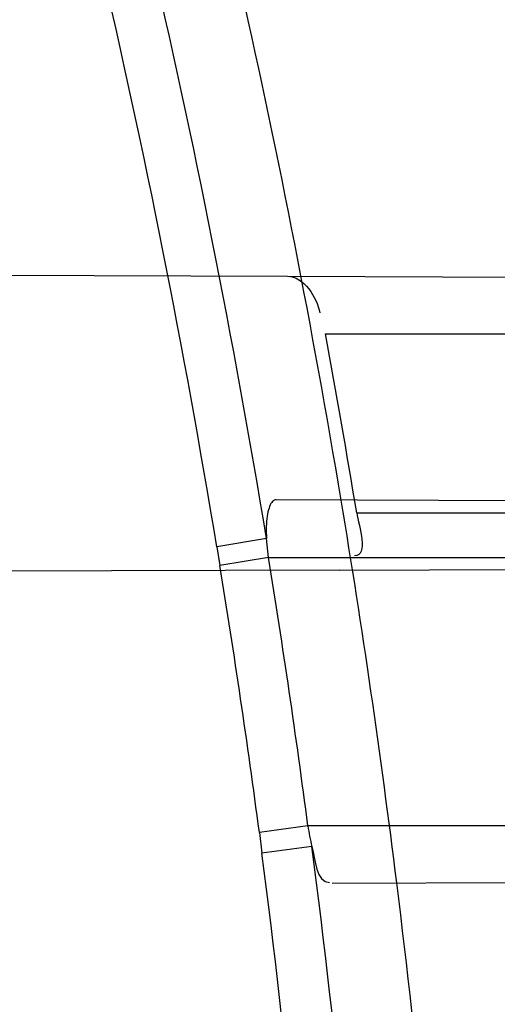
# Model space of a CAD drawing. Header units: millimetres. Extents: x 0 to 297, y 0 to 210.
# Tile 96 of 256: x 147.1305 to 147.1465, y 93.0721 to 93.1052. Entities that reach past the tile are written whole.
import ezdxf

# ---------------------------------------------------------------- set-up
doc = ezdxf.new("R2010")
doc.units = ezdxf.units.MM
doc.header["$LTSCALE"] = 16.335
doc.layers.get('0').update_dxf_attribs({"linetype": 'CONTINUOUS'})
for name, color, linetype in [('01_GLOBAL', 7, 'CONTINUOUS'), ('INTFCLR_1', 7, 'CONTINUOUS'), ('INTFCLR_144815', 7, 'CONTINUOUS')]:
    doc.layers.add(name, color=color, linetype=linetype)

msp = doc.modelspace()

# ---------------------------------------------------------------- linework, layer by layer
at = {"color": 7, "linetype": 'Continuous'}
msp.add_circle((147.7028034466, 92.1254639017), 2.28, dxfattribs=at)
at = {"color": 9, "linetype": 'Continuous'}
msp.add_arc((147.7028034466, 92.1254639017), 2.2507792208, 92.9674534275, 177.0325465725, dxfattribs=at)
at = {"layer": '01_GLOBAL', "color": 7, "linetype": 'Continuous'}
msp.add_circle((147.7028034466, 92.1254639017), 2.31, dxfattribs=at)
at = {"layer": 'INTFCLR_1', "color": 6, "linetype": 'Continuous'}
for p, q in [((147.0938271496, 93.09671991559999), (147.1395149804, 93.0965604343)), ((147.1388801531, 93.08713164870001), (147.1388105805, 93.0877656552)), ((147.141243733, 93.0867088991), (147.0959213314, 93.0865506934))]:
    msp.add_line(p, q, dxfattribs=at)
at = {"layer": 'INTFCLR_1', "color": 9, "linetype": 'Continuous'}
for p, q in [((147.1395149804, 93.0965604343), (147.1907571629, 93.0963815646)), ((147.1407864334, 93.0946316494), (147.1910162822, 93.0946316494)), ((147.1595572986, 93.0889904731), (147.1391356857, 93.0890617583)), ((147.1418343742, 93.0886316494), (147.1919192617, 93.0886316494)), ((147.1388105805, 93.0877656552), (147.1371449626, 93.0874877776)), ((147.1371449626, 93.0874877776), (147.1372509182, 93.0868632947)), ((147.1388801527, 93.0871316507), (147.1372509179, 93.0868632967)), ((147.1388801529, 93.0871316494), (147.1598439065, 93.0871316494)), ((147.141243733, 93.0867088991), (147.1921860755, 93.08688672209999)), ((147.1402012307, 93.0781316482), (147.1385719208, 93.07791302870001)), ((147.1610793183, 93.0781316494), (147.1402012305, 93.0781316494)), ((147.1385719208, 93.07791302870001), (147.1386578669, 93.07721811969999)), ((147.1403321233, 93.07743877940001), (147.1386578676, 93.07721811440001)), ((147.1410172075, 93.0762081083), (147.1613024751, 93.0762789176))]:
    msp.add_line(p, q, dxfattribs=at)
at = {"layer": 'INTFCLR_1', "color": 6, "linetype": 'Continuous'}
msp.add_lwpolyline([(147.1391356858, 93.0890617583), (147.1391034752, 93.08905825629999), (147.1390725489, 93.08904787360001), (147.139042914, 93.0890306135), (147.139014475, 93.0890063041), (147.1389873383, 93.08897512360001), (147.1389618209, 93.0889376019), (147.1389379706, 93.0888936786), (147.1389157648, 93.08884342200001), (147.1388954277, 93.08878755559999), (147.1388770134, 93.0887260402), (147.1388605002, 93.0886589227), (147.1388460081, 93.08858705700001), (147.1388335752, 93.0885103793), (147.138823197, 93.0884289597), (147.1388149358, 93.08834385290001), (147.1388088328, 93.0882551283), (147.1388048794, 93.088162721), (147.1388030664, 93.0880674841), (147.1388034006, 93.0879697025), (147.1388059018, 93.0878690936), (147.1388105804, 93.0877656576)], dxfattribs=at)
for centre, radius, start, end in [((146.8326356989, 93.03763164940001), 0.3620710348, 270, 90.00000002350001), ((146.8326356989, 93.03763164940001), 0.3440948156, 270, 90.00000002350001), ((146.8321392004, 93.03763279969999), 0.313866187, 9.3512199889, 10.4631084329), ((146.8326356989, 93.03763164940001), 0.312931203, 7.0825175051, 9.4580410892), ((146.8329567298, 93.037629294), 0.3099026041, 7.509686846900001, 9.1915270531), ((147.1463623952, 93.07893678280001), 0.0062135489, 187.4451634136, 193.9506347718)]:
    msp.add_arc(centre, radius, start, end, dxfattribs=at)
at = {"layer": 'INTFCLR_1', "color": 9, "linetype": 'Continuous'}
for centre, radius, start, end in [((146.8342957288, 93.0376196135), 0.3086161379, 9.3512678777, 13.1239320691), ((146.834275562, 93.0376195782), 0.3069474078, 9.3500012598, 13.1221542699), ((146.8326356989, 93.03763164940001), 0.312931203, 9.4580410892, 12.6566595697), ((146.8343870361, 93.0375898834), 0.3068458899, 7.55117731, 9.2405820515), ((146.8342756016, 93.0376245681), 0.3086353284, 3.7649683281, 7.411857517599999), ((146.8342561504, 93.0376245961), 0.3069658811, 3.7644584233, 7.4108537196), ((146.8326356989, 93.03763164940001), 0.312931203, 3.9231443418, 7.0825175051)]:
    msp.add_arc(centre, radius, start, end, dxfattribs=at)
for points, knots in [([(147.1545442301, 92.9256703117), (147.1552565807, 92.92760868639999), (147.1566525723, 92.9315227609), (147.1593123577, 92.9394604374), (147.1636279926, 92.9537082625), (147.1676297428, 92.9704311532), (147.1702721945, 92.98537709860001), (147.1713830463, 92.99300879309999), (147.1719563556, 92.9974228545), (147.1732796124, 93.008504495), (147.1746545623, 93.02743949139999), (147.1744340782, 93.04977945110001), (147.1733950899, 93.0642567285), (147.1727415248, 93.0709415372), (147.1722603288, 93.07538757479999), (147.1707735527, 93.08738744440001), (147.1673977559, 93.1066025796), (147.162533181, 93.1253625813), (147.1590536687, 93.13649711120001), (147.157745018, 93.1404798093), (147.1557541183, 93.1463465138), (147.1512626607, 93.1586117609), (147.1435063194, 93.176613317), (147.134673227, 93.19362029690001), (147.1285153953, 93.2040882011), (147.1256373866, 93.208747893), (147.1237254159, 93.21178528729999), (147.1185545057, 93.2197736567), (147.1098896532, 93.232033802), (147.0978538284, 93.2469589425), (147.0876594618, 93.2581464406), (147.0805381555, 93.26529742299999), (147.0766007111, 93.2690835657), (147.0711374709, 93.27418968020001), (147.06349057, 93.2808755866), (147.0552130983, 93.2873626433), (147.0499647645, 93.2910949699), (147.0474074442, 93.29281092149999), (147.0457289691, 93.2938897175), (147.0442255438, 93.294808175), (147.0429042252, 93.29556660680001), (147.041778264, 93.2961550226), (147.0407894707, 93.2966200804), (147.0400295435, 93.2968637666), (147.0393696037, 93.2970368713), (147.0390133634, 93.2966025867), (147.0393275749, 93.29599323), (147.0397818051, 93.29522393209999), (147.0406181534, 93.29416107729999), (147.0417305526, 93.2928514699), (147.0430342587, 93.2914101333), (147.0444632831, 93.289871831), (147.0465759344, 93.2876354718), (147.0495827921, 93.28449215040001), (147.0551951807, 93.2786029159), (147.0613248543, 93.27199583), (147.0669087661, 93.26568094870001), (147.0703603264, 93.2616654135), (147.0759105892, 93.2550734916), (147.0844077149, 93.2443909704), (147.0955472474, 93.22884910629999), (147.1036099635, 93.2161613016), (147.1088887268, 93.20713012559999), (147.1124703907, 93.200778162), (147.1186494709, 93.1891839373), (147.1269016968, 93.171675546), (147.1325946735, 93.1570782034), (147.1352425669, 93.1495098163)], [0, 0, 0, 0, 0.0103792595, 0.0208842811, 0.0420721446, 0.0851858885, 0.1071984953, 0.1183380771, 0.123943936, 0.1295693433, 0.1744299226, 0.2192388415, 0.2417237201, 0.2473597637, 0.2529962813, 0.2641993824, 0.3081295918, 0.3509327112, 0.3614952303, 0.3667582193, 0.3720021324, 0.3926323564, 0.4323913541, 0.4704239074, 0.4888657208, 0.4934194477, 0.497950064, 0.5069039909, 0.5412450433, 0.5733438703, 0.6032118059, 0.6172673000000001, 0.6240601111, 0.6306649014, 0.6548506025, 0.6750843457, 0.6834913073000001, 0.6872123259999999, 0.6905622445, 0.6935176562, 0.6960693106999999, 0.6982084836, 0.6999280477, 0.7014829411, 0.7024060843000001, 0.7029587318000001, 0.7038763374, 0.7054334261, 0.7076628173, 0.7105600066, 0.714112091, 0.7174145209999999, 0.7211168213, 0.7295725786, 0.7392778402, 0.7620040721, 0.7748640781, 0.7816422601, 0.7886165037, 0.8181744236, 0.8502177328, 0.884679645, 0.8936796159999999, 0.902792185, 0.9213283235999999, 0.9597006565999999, 1, 1, 1, 1]), ([(147.0432510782, 93.2956316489), (147.0440337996, 93.2956315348), (147.0461901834, 93.29448394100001), (147.048762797, 93.29308623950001), (147.05126835, 93.29149221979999), (147.0538664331, 93.2897847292), (147.0591995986, 93.28606265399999), (147.0676125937, 93.27960414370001), (147.0753919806, 93.27294276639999), (147.0809499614, 93.26785658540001), (147.0849532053, 93.2640878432), (147.0921910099, 93.25697312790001), (147.1025540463, 93.2458430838), (147.114792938, 93.2309925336), (147.1236090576, 93.2187883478), (147.1288703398, 93.210836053), (147.1308146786, 93.20781404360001), (147.1337403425, 93.20317969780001), (147.1399980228, 93.19277282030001), (147.1489774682, 93.17586162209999), (147.1568675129, 93.15795089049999), (147.1614367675, 93.1457458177), (147.1634614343, 93.13990986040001), (147.1647919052, 93.13594917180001), (147.1683281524, 93.12488035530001), (147.1732735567, 93.1062283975), (147.1767074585, 93.0871131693), (147.1782194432, 93.07517712), (147.1787086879, 93.07075571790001), (147.1793731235, 93.0641085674), (147.1804294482, 93.0497128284), (147.1806536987, 93.0274948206), (147.1792555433, 93.0086652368), (147.1779104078, 92.9976470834), (147.1773275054, 92.9932574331), (147.1761979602, 92.9856672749), (147.1735104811, 92.97079983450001), (147.1694409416, 92.95416803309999), (147.1650544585, 92.9400032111), (147.1623504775, 92.9321098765), (147.1609312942, 92.9282176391), (147.1602071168, 92.92629007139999)], [0, 0, 0, 0, 0.0056084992, 0.016622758, 0.0214510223, 0.0268121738, 0.0389184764, 0.0680276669, 0.1027789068, 0.1122614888, 0.1220107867, 0.1421735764, 0.1849752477, 0.2309092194, 0.2799812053, 0.2927645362, 0.2992310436, 0.3057293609, 0.3320345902, 0.3862266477, 0.4428037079, 0.4721337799, 0.479586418, 0.4870651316, 0.5020714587, 0.5628449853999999, 0.6251697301, 0.6410581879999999, 0.6490513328, 0.6570434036, 0.6889243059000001, 0.7524504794, 0.8160576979, 0.8240355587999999, 0.8319861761, 0.8477866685, 0.8790166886, 0.9402183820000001, 0.9703167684, 0.9852456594, 1, 1, 1, 1]), ([(147.1352425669, 93.1495098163), (147.1379952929, 93.14164178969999), (147.1429940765, 93.1254736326), (147.1477529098, 93.1046918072), (147.1501024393, 93.09081219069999), (147.151047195, 93.08426445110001), (147.151638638, 93.07985863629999), (147.1530856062, 93.06772189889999), (147.1544764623, 93.04770806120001), (147.1542807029, 93.0276232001), (147.1535512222, 93.0153442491), (147.1532177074, 93.0108633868), (147.1526544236, 93.00419454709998), (147.1511010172, 92.9899942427), (147.1474849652, 92.9685843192), (147.1430641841, 92.95080514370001), (147.1400632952, 92.9406015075), (147.1388460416, 92.9366002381), (147.1366541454, 92.9297366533), (147.1320236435, 92.91648816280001), (147.124625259, 92.8984289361), (147.1170139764, 92.8829220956), (147.1121048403, 92.87387096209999), (147.1103239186, 92.8706785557), (147.1076776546, 92.8660211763), (147.101977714, 92.8564219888), (147.0929326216, 92.8426084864), (147.0818447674, 92.827530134), (147.0738492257, 92.81769368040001), (147.0692400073, 92.8122947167), (147.0675023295, 92.81027962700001), (147.0645699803, 92.8069282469), (147.059151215, 92.8008948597), (147.053263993, 92.7946267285), (147.047929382, 92.78903803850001), (147.0447760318, 92.7857530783), (147.0421529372, 92.78285660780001), (147.0404461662, 92.78102579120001), (147.0382254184, 92.7776381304), (147.0420399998, 92.77914588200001), (147.0441807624, 92.7804356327), (147.0467768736, 92.78202657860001), (147.049052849, 92.7835556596), (147.0517912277, 92.7854541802), (147.0555009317, 92.78817176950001), (147.0602492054, 92.79186222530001), (147.067344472, 92.7977012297), (147.0736957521, 92.8033972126), (147.0792529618, 92.8087266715), (147.0832359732, 92.812657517), (147.0904141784, 92.8200586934), (147.1006451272, 92.8316000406), (147.1126583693, 92.84694521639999), (147.1212603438, 92.85951606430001), (147.1263733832, 92.8676917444), (147.1282611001, 92.87079789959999), (147.1311015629, 92.87556381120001), (147.1371674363, 92.88626496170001), (147.1458250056, 92.9036348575), (147.1517810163, 92.9181513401), (147.1545442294, 92.9256703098)], [0, 0, 0, 0, 0.0419449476, 0.0850695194, 0.1071739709, 0.1127634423, 0.1183584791, 0.1295423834, 0.1742656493, 0.2191961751, 0.2304978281, 0.2361598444, 0.2418057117, 0.2641744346, 0.3080240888, 0.3509528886, 0.3562644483, 0.3615432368, 0.3719979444, 0.3925183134, 0.4321501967, 0.4701192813, 0.4793724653, 0.4839620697, 0.48851378, 0.5063269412, 0.5401307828, 0.5715496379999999, 0.6004673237, 0.6038923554, 0.6072711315, 0.6138564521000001, 0.6263016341, 0.6480618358, 0.6572019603, 0.6650284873, 0.6713159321, 0.6759369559, 0.6799952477, 0.6841765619, 0.6887949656, 0.6950107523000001, 0.6986911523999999, 0.7027318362, 0.7117342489, 0.7218512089, 0.7329803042, 0.7579718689, 0.7647510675, 0.7717251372, 0.7861300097, 0.8166264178, 0.8492835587, 0.8841348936, 0.8932111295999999, 0.8978052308, 0.9024247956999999, 0.92112918, 0.9596906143, 1, 1, 1, 1]), ([(147.0432510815, 92.7796316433), (147.0431330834, 92.7796316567), (147.0428441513, 92.77968862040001), (147.0428590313, 92.7802080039), (147.043168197, 92.78074236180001), (147.0437027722, 92.7815366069), (147.0445175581, 92.7825251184), (147.046088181, 92.7843056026), (147.0479460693, 92.786252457), (147.0500136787, 92.7883830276), (147.0523867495, 92.79080681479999), (147.0572874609, 92.7957986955), (147.0632966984, 92.8020416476), (147.0688203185, 92.8080382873), (147.0718101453, 92.8113712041), (147.0735816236, 92.81337496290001), (147.0782783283, 92.8187413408), (147.0864250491, 92.8285190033), (147.0977271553, 92.8435162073), (147.106950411, 92.8572622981), (147.1127640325, 92.86681826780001), (147.1154623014, 92.871453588), (147.1172776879, 92.87462997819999), (147.1222795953, 92.88363180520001), (147.1300362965, 92.8990567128), (147.1375818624, 92.91703545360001), (147.1423047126, 92.93022711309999), (147.1445398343, 92.9370600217), (147.1457809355, 92.941042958), (147.1488392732, 92.9511954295), (147.1533458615, 92.9688880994), (147.157034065, 92.99020578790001), (147.1586182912, 93.0043449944), (147.159192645, 93.0109841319), (147.1595326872, 93.0154446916), (147.1602764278, 93.0276675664), (147.1604760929, 93.0476640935), (147.1590577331, 93.0675881), (147.157582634, 93.0796680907), (147.1569796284, 93.0840538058), (147.1560162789, 93.0905724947), (147.1536199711, 93.10439313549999), (147.1487661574, 93.12508522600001), (147.1436711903, 93.1411717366), (147.1408661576, 93.1489990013)], [0, 0, 0, 0, 0.0008731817, 0.001718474, 0.0032338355, 0.0055641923, 0.008732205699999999, 0.0127298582, 0.0231213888, 0.0286463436, 0.0346993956, 0.04822263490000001, 0.0804125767, 0.0988155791, 0.1085508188, 0.1135449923, 0.1186070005, 0.1613231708, 0.2076862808, 0.2575123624, 0.2837454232, 0.2904461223, 0.2972015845, 0.3108183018, 0.3666504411, 0.4248609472, 0.4549769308, 0.4703146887, 0.4780576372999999, 0.4858477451, 0.5487776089, 0.6130123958, 0.6457680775, 0.6540347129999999, 0.6623246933, 0.6788711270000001, 0.74464742, 0.8101273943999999, 0.8265053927, 0.8346996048, 0.8428861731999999, 0.8752668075, 0.9384714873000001, 1, 1, 1, 1])]:
    msp.add_open_spline(points, degree=3, knots=knots, dxfattribs=at)
at = {"layer": 'INTFCLR_1', "color": 6, "linetype": 'Continuous'}
for points, knots in [([(147.0687421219, 93.29563164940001), (147.0680098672, 93.29563164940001), (147.0693330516, 93.2931111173), (147.0704693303, 93.29172068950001), (147.0723263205, 93.28928078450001), (147.0746177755, 93.2865210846), (147.0775470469, 93.28299903), (147.080971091, 93.27890891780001), (147.0846437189, 93.27446035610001), (147.0882701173, 93.26998999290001), (147.0916458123, 93.2657319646), (147.0947448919, 93.2617356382), (147.0975630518, 93.2580185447), (147.100110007, 93.25458663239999), (147.1024035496, 93.25143207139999), (147.1044661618, 93.24854131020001), (147.1063189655, 93.24589767), (147.1079764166, 93.2434940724), (147.109457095, 93.2413147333), (147.1107791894, 93.2393416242), (147.1119635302, 93.23755181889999), (147.1130167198, 93.235942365), (147.1139517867, 93.2344985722), (147.1147816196, 93.2332054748), (147.1157213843, 93.2317287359), (147.1167390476, 93.23011252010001), (147.1179255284, 93.2282043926), (147.1189332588, 93.2265622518), (147.1198501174, 93.2250516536), (147.1206424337, 93.2237350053), (147.1215180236, 93.2222660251), (147.1224842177, 93.22062728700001), (147.1235503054, 93.2187965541), (147.1247223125, 93.21675634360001), (147.1260120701, 93.2144766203), (147.1274302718, 93.21192636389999), (147.1289898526, 93.20906621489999), (147.1307073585, 93.2058462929), (147.1325944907, 93.2022184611), (147.1346618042, 93.1981270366), (147.1369222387, 93.1935038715), (147.1393944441, 93.1882537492), (147.1420944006, 93.1822619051), (147.1450364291, 93.1753818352), (147.1482313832, 93.1674373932), (147.1516877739, 93.1581768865), (147.1553587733, 93.14738762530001), (147.1590017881, 93.1353669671), (147.1623609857, 93.1226214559), (147.1652568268, 93.10972884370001), (147.1676651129, 93.0968010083), (147.1695853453, 93.0838891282), (147.1710275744, 93.0709911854), (147.1719965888, 93.05813761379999), (147.1725011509, 93.0453158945), (147.1725469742, 93.0325462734), (147.1721391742, 93.0198169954), (147.171280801, 93.0071297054), (147.1699742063, 92.99449457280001), (147.1682169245, 92.9818861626), (147.1660086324, 92.9693213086), (147.1633383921, 92.9567727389), (147.1602041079, 92.94425636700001), (147.1566465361, 92.9319458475), (147.1528751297, 92.9204393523), (147.1491593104, 92.9102243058), (147.1457087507, 92.9015000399), (147.1425365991, 92.8940034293), (147.1396288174, 92.8875126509), (147.136972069, 92.8818585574), (147.1345472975, 92.8769025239), (147.1323371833, 92.8725413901), (147.130325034, 92.8686912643), (147.1284994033, 92.8652891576), (147.1268466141, 92.8622800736), (147.1253496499, 92.85960988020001), (147.1239936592, 92.85723391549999), (147.1227647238, 92.8551144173), (147.1216541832, 92.85322630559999), (147.1206539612, 92.8515468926), (147.1197533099, 92.8500510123), (147.1189386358, 92.8487109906), (147.1179864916, 92.8471584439), (147.1170567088, 92.8456599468), (147.1160957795, 92.84412860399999), (147.1152647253, 92.8428151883), (147.1143298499, 92.84135168), (147.1132770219, 92.8397205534), (147.1120898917, 92.837902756), (147.1107550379, 92.8358842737), (147.109257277, 92.8336513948), (147.107577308, 92.8311858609), (147.1056960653, 92.8284703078), (147.1035922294, 92.82548916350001), (147.1012492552, 92.8222342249), (147.0986446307, 92.81869165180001), (147.095755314, 92.8148491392), (147.0925736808, 92.81071697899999), (147.0890986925, 92.8063077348), (147.0853575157, 92.80167437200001), (147.0815402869, 92.7970384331), (147.0779667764, 92.7927652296), (147.0748968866, 92.789078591), (147.0724998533, 92.7861981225), (147.070552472, 92.7836530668), (147.0693788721, 92.7822194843), (147.0679949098, 92.7796316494), (147.0687421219, 92.7796316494)], [0, 0, 0, 0, 0.003860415, 0.007501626, 0.0124785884, 0.0188917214, 0.0268498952, 0.0364677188, 0.0470694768, 0.0572444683, 0.0668187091, 0.0757144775, 0.083905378, 0.09140992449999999, 0.0982451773, 0.1044667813, 0.1101313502, 0.1152642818, 0.1198589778, 0.1240215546, 0.1277856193, 0.1311734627, 0.1341617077, 0.1368541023, 0.1392736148, 0.1433897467, 0.1469230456, 0.1511192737, 0.1535471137, 0.1562389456, 0.1592204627, 0.1625628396, 0.1662680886, 0.1703891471, 0.174967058, 0.1800766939, 0.1857729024, 0.1921414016, 0.1993155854, 0.2073311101, 0.2163077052, 0.2264451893, 0.2379233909, 0.250953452, 0.2658909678, 0.283062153, 0.3030578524, 0.3259639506, 0.3492662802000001, 0.3725305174, 0.3956109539, 0.4185782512, 0.4413347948, 0.4640172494, 0.4865192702, 0.508968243, 0.531324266, 0.5536477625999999, 0.5759939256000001, 0.5982772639, 0.620747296, 0.6432362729, 0.6658996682, 0.68875599, 0.7107777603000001, 0.7297237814, 0.7460531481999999, 0.7602331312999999, 0.7726347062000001, 0.7835467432, 0.793166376, 0.8017211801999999, 0.8093215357, 0.8160683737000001, 0.8220758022, 0.8274205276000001, 0.8322066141, 0.8364980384, 0.8403367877, 0.8437547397, 0.8468031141, 0.8495420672, 0.8520223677, 0.8564046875, 0.8588391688, 0.8615533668, 0.8645986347, 0.8679945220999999, 0.8717882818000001, 0.8760445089, 0.8807522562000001, 0.8859628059, 0.8917731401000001, 0.898168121, 0.9051985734, 0.9129160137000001, 0.9213486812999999, 0.9305434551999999, 0.9404096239, 0.9509435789, 0.961943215, 0.9720502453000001, 0.980371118, 0.9870628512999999, 0.992271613, 0.9960607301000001, 1, 1, 1, 1]), ([(147.0687421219, 92.7796316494), (147.0695765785, 92.7796316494), (147.0710237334, 92.7806068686), (147.0732486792, 92.7819463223), (147.0757995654, 92.7837998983), (147.0789536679, 92.78621498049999), (147.0827092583, 92.7892984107), (147.0868482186, 92.7928925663), (147.0910477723, 92.79673500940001), (147.0950116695, 92.80053311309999), (147.0986438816, 92.80415209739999), (147.1019501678, 92.80756746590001), (147.1049461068, 92.8107620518), (147.107653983, 92.813732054), (147.1100921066, 92.81647650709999), (147.1122806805, 92.81899733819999), (147.1142479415, 92.8213114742), (147.1160099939, 92.82342388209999), (147.1175861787, 92.82534548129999), (147.1189934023, 92.8270878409), (147.1202530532, 92.828669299), (147.1213970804, 92.83012358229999), (147.1225240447, 92.83157239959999), (147.123724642, 92.8331346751), (147.1249992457, 92.8348159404), (147.1262604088, 92.83650316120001), (147.1274992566, 92.8381825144), (147.1287882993, 92.8399539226), (147.1302152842, 92.8419444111), (147.131810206, 92.84420661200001), (147.1335924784, 92.846783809), (147.1355808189, 92.8497229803), (147.1377917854, 92.8530728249), (147.140242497, 92.8568933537), (147.1429592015, 92.861268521), (147.1459674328, 92.8662949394), (147.1492907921, 92.8720905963), (147.1529541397, 92.8788115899), (147.1569786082, 92.8866408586), (147.1613909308, 92.895852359), (147.1661049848, 92.9065772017), (147.1708180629, 92.91847841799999), (147.1752249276, 92.93102624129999), (147.1791389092, 92.9437452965), (147.1825261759, 92.9565113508), (147.1853979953, 92.9693107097), (147.1877529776, 92.9820756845), (147.1896101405, 92.9948409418), (147.1909735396, 93.00755209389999), (147.1918561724, 93.02022938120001), (147.1922659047, 93.0328602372), (147.1922092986, 93.0454468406), (147.1916906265, 93.0579966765), (147.1907127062, 93.07050178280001), (147.1892753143, 93.0829675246), (147.187377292, 93.0953920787), (147.1850186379, 93.1077564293), (147.1821898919, 93.1200882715), (147.1788863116, 93.1323721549), (147.1750915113, 93.1446222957), (147.1708160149, 93.1567764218), (147.1662306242, 93.1683760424), (147.1616300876, 93.17888244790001), (147.1573218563, 93.1879248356), (147.1533932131, 93.19561622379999), (147.1498208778, 93.2022183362), (147.1465812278, 93.20791453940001), (147.1436479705, 93.2128584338), (147.140997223, 93.2171670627), (147.1386015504, 93.22093898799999), (147.1364409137, 93.22424590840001), (147.1344943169, 93.2271532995), (147.1327470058, 93.229707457), (147.1311776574, 93.2319576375), (147.1297748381, 93.23393568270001), (147.1285161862, 93.23568453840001), (147.1273854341, 93.237235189), (147.1263043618, 93.2387000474), (147.1251805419, 93.2402055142), (147.1239422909, 93.24184332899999), (147.1226668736, 93.2435068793), (147.1213873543, 93.2451529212), (147.120091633, 93.2467985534), (147.1186694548, 93.2485796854), (147.1170808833, 93.2505381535), (147.1153015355, 93.25269419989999), (147.1133143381, 93.2550569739), (147.1110956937, 93.2576388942), (147.1086258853, 93.2604465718), (147.1058792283, 93.263488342), (147.1028357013, 93.2667628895), (147.099478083, 93.27026211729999), (147.0957850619, 93.2739726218), (147.0917574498, 93.27786179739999), (147.0874623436, 93.28182281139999), (147.0831967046, 93.28555323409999), (147.0792915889, 93.2887810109), (147.0760051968, 93.2913109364), (147.073359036, 93.29324438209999), (147.0710713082, 93.29462673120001), (147.0695920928, 93.29563164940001), (147.0687421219, 93.29563164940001)], [0, 0, 0, 0, 0.0042187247, 0.0081401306, 0.0133978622, 0.0200459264, 0.0282638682, 0.0379443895, 0.0477615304, 0.05703690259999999, 0.0656973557, 0.0736821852, 0.0810680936, 0.0878383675, 0.0940009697, 0.0996271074, 0.1047154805, 0.1093563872, 0.1135342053, 0.1172803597, 0.1206792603, 0.1237557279, 0.1266349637, 0.1299589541, 0.1337168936, 0.1373013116, 0.1406085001, 0.1442672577, 0.148377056, 0.1529904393, 0.1582606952, 0.164218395, 0.1709303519, 0.1785521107, 0.1871652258, 0.1969659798, 0.2081658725, 0.2209392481, 0.2356613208, 0.2526660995, 0.2725685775, 0.2948769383, 0.3173640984, 0.3397873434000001, 0.3621386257, 0.3841211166, 0.4060891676, 0.4277469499, 0.4493218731, 0.470705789, 0.4919793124, 0.5131981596, 0.5343255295, 0.5554668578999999, 0.5765984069, 0.5977513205, 0.6189954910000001, 0.6402209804, 0.6617015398, 0.6832900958, 0.7050415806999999, 0.7268239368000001, 0.7463339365, 0.7630160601, 0.7774553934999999, 0.7899931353, 0.8009638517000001, 0.8105830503, 0.8190545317, 0.8265380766, 0.8331730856, 0.8390248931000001, 0.8442268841, 0.8488182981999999, 0.8528943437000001, 0.8564866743, 0.8597116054, 0.8625968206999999, 0.8656908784, 0.8692094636, 0.8729771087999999, 0.8762884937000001, 0.879749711, 0.8835661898, 0.8878115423, 0.8924986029, 0.8976989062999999, 0.9034198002, 0.9097088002, 0.9166034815, 0.9241390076, 0.9323094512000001, 0.9411199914, 0.9506041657, 0.9606137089, 0.9706541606, 0.9792553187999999, 0.9862062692, 0.9916647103, 0.9957028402, 1, 1, 1, 1])]:
    msp.add_open_spline(points, degree=3, knots=knots, dxfattribs=at)
for points in [[(147.1395149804, 93.0965604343), (147.1400615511, 93.09655852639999), (147.1404969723, 93.09586520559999), (147.1405962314, 93.09532772)], [(147.1418343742, 93.0886316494), (147.1419127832, 93.0881555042), (147.1422455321, 93.08718742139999), (147.141762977, 93.08718573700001)], [(147.140332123, 93.0774387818), (147.1404402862, 93.07700561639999), (147.1404751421, 93.0762345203), (147.140921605, 93.0762360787)]]:
    msp.add_open_spline(points, degree=3, dxfattribs=at)
at = {"layer": 'INTFCLR_144815', "color": 6, "linetype": 'Continuous'}
for radius in [0.3828680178, 0.364857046]:
    msp.add_circle((146.8326356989, 93.03763164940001), radius, dxfattribs=at)
for radius, start, end in [(0.5278075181, 313.9937911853, 154.5150993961), (0.49294334, 282.2440355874, 71.2863570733), (0.4069633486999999, 316.9838592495, 43.0161407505)]:
    msp.add_arc((146.8326356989, 93.03763164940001), radius, start, end, dxfattribs=at)
at = {"layer": 'INTFCLR_144815', "color": 9, "linetype": 'Continuous'}
for radius, start, end in [(0.3958087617, 314.0862202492, 45.9137797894), (0.3838160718, 314.0319604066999, 45.9680396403)]:
    msp.add_arc((146.8326356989, 93.03763164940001), radius, start, end, dxfattribs=at)
at = {"layer": 'INTFCLR_144815', "color": 6, "linetype": 'Continuous'}
for points, knots in [([(147.1951703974, 93.0376316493), (147.1951703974, 93.03951723), (147.195142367, 93.0432888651), (147.1950162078, 93.0489460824), (147.1948058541, 93.05460331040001), (147.1945111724, 93.06026056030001), (147.1941319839, 93.065917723), (147.1936680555, 93.07157476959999), (147.1931191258, 93.07723143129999), (147.1924848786, 93.0828875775), (147.1917649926, 93.0885427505), (147.1909590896, 93.0941966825), (147.1900668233, 93.0998486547), (147.1890877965, 93.10549815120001), (147.1880216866, 93.1111441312), (147.1868681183, 93.11678582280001), (147.1856268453, 93.1224218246), (147.1842975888, 93.12805097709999), (147.1828802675, 93.133671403), (147.1813747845, 93.1392814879), (147.1797813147, 93.1448788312), (147.1781000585, 93.1504612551), (147.1763315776, 93.15602572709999), (147.1744765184, 93.16156938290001), (147.1725359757, 93.1670884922), (147.1705112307, 93.172579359), (147.1684040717, 93.17803752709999), (147.1662166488, 93.1834583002), (147.1639516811, 93.1888363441), (147.1616124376, 93.19416587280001), (147.1592028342, 93.19944055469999), (147.1567275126, 93.2046534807), (147.1541918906, 93.20979719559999), (147.1516022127, 93.2148637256), (147.148965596, 93.21984460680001), (147.1462900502, 93.22473095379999), (147.1435844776, 93.2295135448), (147.1408586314, 93.2341829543), (147.1381230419, 93.2387297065), (147.1353888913, 93.24314447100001), (147.1326678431, 93.2474182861), (147.1299718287, 93.25154279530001), (147.1273128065, 93.25551047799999), (147.1247025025, 93.25931486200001), (147.1221521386, 93.2629507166), (147.1196721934, 93.26641417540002), (147.1172721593, 93.26970285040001), (147.1149604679, 93.27281571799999), (147.1127444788, 93.27575294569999), (147.1106305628, 93.2785156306), (147.1086237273, 93.2811061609), (147.1067274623, 93.28352828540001), (147.1049435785, 93.2857872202), (147.103272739, 93.2878889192), (147.1017147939, 93.28983965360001), (147.100269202, 93.2916455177), (147.0989350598, 93.2933124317), (147.097711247, 93.2948460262), (147.0965964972, 93.296251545), (147.0955896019, 93.2975338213), (147.0946891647, 93.29869700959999), (147.0938941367, 93.299745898), (147.0932019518, 93.3006821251), (147.0926142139, 93.30151619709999), (147.0921197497, 93.3022305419), (147.0916656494, 93.30302868), (147.0911667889, 93.3035998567), (147.0911815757, 93.3046267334), (147.091447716, 93.30463154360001)], [0, 0, 0, 0, 0.0193188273, 0.0386418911, 0.05797372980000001, 0.0773181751, 0.0966800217, 0.1160624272, 0.1354702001, 0.1549057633, 0.1743738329, 0.1938759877, 0.2134167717, 0.2329964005, 0.2526187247, 0.2722829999, 0.2919923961, 0.3117443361, 0.3315407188, 0.3513772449, 0.37125414, 0.391164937, 0.4111075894, 0.4310729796, 0.4510561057, 0.4710451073, 0.4910305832, 0.5109984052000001, 0.5309330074, 0.5508166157, 0.5706284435, 0.590344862, 0.6099392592, 0.6293819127, 0.6486401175, 0.6676780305, 0.6864570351, 0.7049360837, 0.7230721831, 0.7408210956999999, 0.7581383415, 0.7749801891, 0.7913047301, 0.8070730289, 0.822250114, 0.8368060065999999, 0.8507161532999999, 0.8639624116, 0.8765312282, 0.8884132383, 0.8996029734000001, 0.9101049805, 0.9199296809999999, 0.9290934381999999, 0.9376135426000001, 0.9455077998, 0.9527934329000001, 0.9594885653, 0.9656100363, 0.9711731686, 0.9761922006, 0.9806816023, 0.9846553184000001, 0.9881278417, 0.9911127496, 0.9936230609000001, 0.9972727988, 1, 1, 1, 1]), ([(147.1000017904, 92.7706317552), (147.099727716, 92.7706367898), (147.0997250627, 92.7716931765), (147.1002170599, 92.7722851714), (147.1006721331, 92.7731087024), (147.1011651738, 92.77384567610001), (147.1017516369, 92.7747055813), (147.1024417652, 92.7756704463), (147.1032341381, 92.776750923), (147.1041312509, 92.7779487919), (147.1051340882, 92.7792688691), (147.1062444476, 92.78071599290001), (147.1074648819, 92.7822968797), (147.1087976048, 92.7840181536), (147.1102428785, 92.785884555), (147.1117982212, 92.78789788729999), (147.1134596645, 92.79005859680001), (147.1152251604, 92.79237013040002), (147.1170968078, 92.79484195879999), (147.11907733, 92.797485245), (147.1211639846, 92.8003047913), (147.1233499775, 92.8033005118), (147.1256270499, 92.80647066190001), (147.1279885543, 92.8098160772), (147.1304260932, 92.8133353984), (147.1329303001, 92.81702596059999), (147.1354909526, 92.8208837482), (147.1380971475, 92.8249034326), (147.1407375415, 92.8290785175), (147.1434005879, 92.83340150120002), (147.1460747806, 92.83786408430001), (147.1487488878, 92.8424574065), (147.1514121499, 92.8471722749), (147.1540544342, 92.8519993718), (147.1566663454, 92.856929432), (147.1592392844, 92.8619533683), (147.1617654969, 92.8670624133), (147.1642380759, 92.8722482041), (147.1666509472, 92.8775028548), (147.168998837, 92.8828190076), (147.1712772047, 92.8881898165), (147.1734821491, 92.89360886), (147.1756107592, 92.89907116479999), (147.1776563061, 92.90456069), (147.179616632, 92.91007104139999), (147.1814926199, 92.91560357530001), (147.1832864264, 92.9211651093), (147.1849983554, 92.9267575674), (147.1866261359, 92.93237403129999), (147.1881687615, 92.93801125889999), (147.1896244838, 92.9436621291), (147.1909923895, 92.9493212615), (147.1922727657, 92.95498763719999), (147.1934660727, 92.96066109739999), (147.1945727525, 92.96634163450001), (147.1955930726, 92.9720286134), (147.1965271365, 92.9777204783), (147.1973750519, 92.98341533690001), (147.1981370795, 92.9891120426), (147.1988135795, 92.99481027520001), (147.1994048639, 93.0005096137), (147.1999112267, 93.00620974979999), (147.2003329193, 93.0119102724), (147.2006701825, 93.01761113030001), (147.2009232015, 93.0233121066), (147.2010921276, 93.0290132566), (147.2011770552, 93.0347144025), (147.2011780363, 93.0404156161), (147.2010950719, 93.0461167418), (147.2009281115, 93.0518178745), (147.2006770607, 93.05751885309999), (147.2003417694, 93.0632197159), (147.1999220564, 93.0689202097), (147.1994176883, 93.074620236), (147.198828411, 93.080319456), (147.1981539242, 93.0860176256), (147.1973939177, 93.0917142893), (147.1965480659, 93.09740890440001), (147.1956160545, 93.10310072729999), (147.1945975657, 93.1087889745), (147.1934922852, 93.1144727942), (147.1923000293, 93.1201506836), (147.1910207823, 93.12582057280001), (147.1896545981, 93.131480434), (147.1882014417, 93.1371288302), (147.1866611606, 93.1427648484), (147.1850338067, 93.14838687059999), (147.1833198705, 93.1539920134), (147.1815202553, 93.1595765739), (147.1796361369, 93.1651366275), (147.1776688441, 93.17066839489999), (147.1756200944, 93.17616762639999), (147.1734920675, 93.1816295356), (147.1712874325, 93.1870488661), (147.1690094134, 93.1924198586), (147.1666618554, 93.1977362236), (147.1642492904, 93.2029911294), (147.1617769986, 93.20817719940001), (147.1592510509, 93.21328655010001), (147.1566783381, 93.2183108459), (147.1540666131, 93.2232413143), (147.1514244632, 93.2280688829), (147.1487612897, 93.23278426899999), (147.1460872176, 93.23737816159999), (147.1434130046, 93.2418413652), (147.1407498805, 93.2461650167), (147.1381093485, 93.2503408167), (147.1355029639, 93.2543612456), (147.1329420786, 93.2582197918), (147.1304375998, 93.2619111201), (147.1279997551, 93.265431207), (147.125637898, 93.26877740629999), (147.1233603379, 93.27194848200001), (147.1211742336, 93.2749445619), (147.1190855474, 93.2777670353), (147.1170990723, 93.2804183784), (147.1152184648, 93.2829020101), (147.1134463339, 93.2852221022), (147.1117843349, 93.2873834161), (147.1102333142, 93.2893910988), (147.1087934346, 93.2912505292), (147.1074642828, 93.2929671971), (147.1062450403, 93.2945465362), (147.1051345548, 93.29599381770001), (147.1041315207, 93.2973141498), (147.1032343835, 93.29851204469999), (147.1024419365, 93.2995926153), (147.1017517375, 93.30055757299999), (147.1011652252, 93.30141754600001), (147.1006721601, 93.3021545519), (147.1002170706, 93.3029781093), (147.0997250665, 93.30357011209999), (147.0997277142, 93.304626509), (147.1000017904, 93.30463154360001)], [0, 0, 0, 0, 0.0014101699, 0.0032891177, 0.0045779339, 0.0061083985, 0.0078869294, 0.009919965, 0.0122145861, 0.0147783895, 0.0176190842, 0.0207426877, 0.0241618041, 0.0278931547, 0.0319414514, 0.0363053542, 0.040981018, 0.0459630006, 0.0512683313, 0.0569309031, 0.0629543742, 0.0693130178, 0.0760084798, 0.08303351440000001, 0.0903785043, 0.09803123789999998, 0.105976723, 0.1141977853, 0.122675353, 0.1313888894, 0.140317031, 0.1494380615, 0.1587304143, 0.1681731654, 0.1777462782, 0.187430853, 0.1972092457, 0.2070653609, 0.2169845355, 0.2269535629, 0.2369608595, 0.2469959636, 0.2570491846, 0.2671179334, 0.2771316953, 0.2871355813, 0.2971697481, 0.3071923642, 0.3172217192, 0.3272506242, 0.3372572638, 0.3472396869, 0.357200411, 0.3671408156, 0.3770633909, 0.3869713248, 0.3968625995, 0.4067348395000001, 0.4165894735, 0.4264283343, 0.4362532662, 0.4460650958, 0.4558661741, 0.4656577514, 0.4754424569, 0.4852217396, 0.4949982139, 0.504773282, 0.5145496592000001, 0.5243287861, 0.5341133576, 0.5439047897, 0.5537055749, 0.5635169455, 0.5733411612, 0.5831795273, 0.5930338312, 0.6029053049, 0.6127948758, 0.6227033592, 0.6326318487, 0.6425809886, 0.652548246, 0.6625317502, 0.6725323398, 0.682550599, 0.6925874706, 0.7026400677, 0.7127021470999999, 0.7227700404, 0.7328393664, 0.7429043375, 0.7529583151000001, 0.7629934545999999, 0.7730007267, 0.7829699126, 0.7928892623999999, 0.8027455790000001, 0.8125242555, 0.8222091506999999, 0.8317827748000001, 0.8412261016, 0.8505191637, 0.8596410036, 0.8685700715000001, 0.8772846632, 0.8857633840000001, 0.8939857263, 0.9019325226, 0.9095865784, 0.9169329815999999, 0.9239594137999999, 0.9306564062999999, 0.9370174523, 0.9430388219, 0.9487194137, 0.9540603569, 0.95906494, 0.9637380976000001, 0.9680861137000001, 0.9721162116, 0.9758363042, 0.9792548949, 0.9823802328, 0.9852207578, 0.987784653, 0.9900795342, 0.9921128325, 0.9938914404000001, 0.9954219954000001, 0.9967108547, 0.9985898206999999, 1, 1, 1, 1]), ([(147.0748011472, 93.29563164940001), (147.0745610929, 93.29563164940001), (147.0744848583, 93.2947249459), (147.0751057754, 93.2940118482), (147.0758580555, 93.29272557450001), (147.0770529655, 93.29119613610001), (147.0785958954, 93.28921818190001), (147.080522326, 93.2868627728), (147.0828321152, 93.28406264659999), (147.0855300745, 93.2808045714), (147.0886462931, 93.27701390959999), (147.0921760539, 93.27265849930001), (147.0961102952, 93.2676978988), (147.1004275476, 93.26209938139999), (147.1050707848, 93.25586792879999), (147.1099949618, 93.24898773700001), (147.1151104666, 93.2415047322), (147.1203476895, 93.2334403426), (147.1256113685, 93.22486559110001), (147.1308281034, 93.21583073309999), (147.1359193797, 93.2064123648), (147.1408291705, 93.1966654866), (147.1455034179, 93.18665972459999), (147.1499098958, 93.1764372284), (147.1540163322, 93.1660555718), (147.1578079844, 93.15554353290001), (147.1612703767, 93.14494048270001), (147.1643963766, 93.1342737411), (147.1671859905, 93.123555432), (147.1696331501, 93.1128248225), (147.1717476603, 93.1020609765), (147.1735255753, 93.0913061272), (147.1749749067, 93.08053683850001), (147.1760956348, 93.0697871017), (147.1768923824, 93.0590489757), (147.1773682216, 93.0483322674), (147.1774737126, 93.041195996), (147.1774737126, 93.03763164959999)], [0, 0, 0, 0, 0.0025344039, 0.005901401, 0.0109295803, 0.0177704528, 0.0265540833, 0.0373505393, 0.04991676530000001, 0.0648695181, 0.0820131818, 0.1017234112, 0.1240566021, 0.1488553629, 0.1763609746, 0.2060970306, 0.2381748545, 0.2720515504, 0.3076064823, 0.3443876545, 0.3821831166, 0.4206251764, 0.4595934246, 0.4987613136, 0.5381325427, 0.5774437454, 0.6167240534, 0.6558745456, 0.6947773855, 0.7336358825, 0.7720551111, 0.8105726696, 0.8487051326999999, 0.8867612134, 0.9246626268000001, 0.9623689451, 1, 1, 1, 1]), ([(147.108707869, 93.29563164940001), (147.1084310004, 93.29563164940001), (147.1084189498, 93.2945661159), (147.1088854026, 93.2939562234), (147.1093179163, 93.293115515), (147.1097871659, 93.29236199), (147.1103458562, 93.291483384), (147.1110035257, 93.2904976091), (147.1117585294, 93.28939440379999), (147.1126129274, 93.28817225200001), (147.1135675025, 93.28682643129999), (147.1146233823, 93.2853527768), (147.1157813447, 93.28374669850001), (147.1170420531, 93.2820034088), (147.1184057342, 93.2801181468), (147.1198723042, 93.27808602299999), (147.1214410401, 93.2759024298), (147.1231107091, 93.27356285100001), (147.1248792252, 93.271063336), (147.1267437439, 93.26840038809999), (147.128700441, 93.2655713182), (147.130744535, 93.2625742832), (147.1328701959, 93.25940851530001), (147.135070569, 93.2560744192), (147.1373378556, 93.252573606), (147.1396633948, 93.248908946), (147.1420378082, 93.24508453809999), (147.1444511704, 93.2411056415), (147.1468932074, 93.23697855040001), (147.1493534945, 93.2327104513), (147.1518216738, 93.2283092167), (147.1542876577, 93.2237831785), (147.1567417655, 93.21914097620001), (147.1591748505, 93.2143913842), (147.161578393, 93.2095431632), (147.1639445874, 93.2046048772), (147.1662663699, 93.1995847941), (147.1685374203, 93.19449081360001), (147.1707521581, 93.18933038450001), (147.1729057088, 93.1841104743), (147.1749938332, 93.17883761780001), (147.1770129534, 93.1735177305), (147.1789599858, 93.168156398), (147.1808324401, 93.1627584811), (147.1826281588, 93.1573287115), (147.184345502, 93.1518710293), (147.1859830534, 93.1463893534), (147.1875398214, 93.14088681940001), (147.1890149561, 93.135366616), (147.1904079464, 93.12983117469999), (147.1917183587, 93.12428304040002), (147.1929460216, 93.1187240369), (147.194090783, 93.1131561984), (147.1951526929, 93.1075808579), (147.1961317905, 93.10199958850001), (147.1970282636, 93.0964132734), (147.1978422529, 93.09082314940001), (147.198574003, 93.08522979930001), (147.1992237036, 93.0796341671), (147.1997916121, 93.0740365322), (147.2002779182, 93.06843761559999), (147.2006828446, 93.06283752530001), (147.201006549, 93.0572368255), (147.2012491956, 93.0516354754), (147.2014108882, 93.0460339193), (147.2014917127, 93.0404320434), (147.2014917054, 93.0348302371), (147.2014108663, 93.0292283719), (147.2012491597, 93.0236268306), (147.2010065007, 93.0180255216), (147.2006827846, 93.01242485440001), (147.20027785, 93.0068248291), (147.1997915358, 93.0012259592), (147.1992236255, 92.9956284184), (147.1985739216, 92.9900328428), (147.1978421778, 92.98443960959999), (147.197028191, 92.9788495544), (147.1961317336, 92.9732633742), (147.1951526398, 92.96768215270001), (147.1940907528, 92.96210695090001), (147.1929459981, 92.956539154), (147.1917183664, 92.95098029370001), (147.1904079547, 92.9454321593), (147.1890149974, 92.9398968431), (147.1875398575, 92.93437661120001), (147.1859831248, 92.9288741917), (147.1843455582, 92.9233924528), (147.1826282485, 92.91793486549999), (147.1808325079, 92.91250501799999), (147.178960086, 92.9071071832), (147.1770130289, 92.9017457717), (147.1749939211, 92.8964259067), (147.1729057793, 92.8911529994), (147.1707522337, 92.8859330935), (147.1685374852, 92.8807726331), (147.1662664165, 92.87567860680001), (147.1639446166, 92.8706584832), (147.1615784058, 92.8657201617), (147.1591748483, 92.86087191), (147.1567417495, 92.8561222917), (147.1542876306, 92.85148006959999), (147.1518216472, 92.8469540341), (147.1493534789, 92.84255282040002), (147.1468932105, 92.8382847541), (147.1444511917, 92.8341576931), (147.1420378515, 92.8301788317), (147.1396634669, 92.8263544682), (147.1373379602, 92.82268985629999), (147.1350707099, 92.8191890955), (147.1328703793, 92.81585505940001), (147.1307447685, 92.81268936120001), (147.1287007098, 92.80969237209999), (147.12674404, 92.8068633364), (147.1248795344, 92.8042004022), (147.1231110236, 92.80170089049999), (147.1214413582, 92.7993613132), (147.1198726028, 92.79717769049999), (147.1184060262, 92.79514555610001), (147.117042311, 92.7932602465), (147.1157815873, 92.79151693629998), (147.114623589, 92.78991080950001), (147.11356769, 92.78843713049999), (147.1126130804, 92.787091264), (147.11175866, 92.7858690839), (147.1110036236, 92.7847658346), (147.1103459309, 92.78378002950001), (147.1097872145, 92.7829013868), (147.1093179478, 92.78214783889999), (147.1088854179, 92.7813071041), (147.1084189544, 92.7806972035), (147.1084309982, 92.7796316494), (147.108707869, 92.7796316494)], [0, 0, 0, 0, 0.0014861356, 0.0034579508, 0.0048068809, 0.0064063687, 0.0082626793, 0.0103820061, 0.0127711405, 0.0154368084, 0.0183865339, 0.0216275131, 0.0251677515, 0.0290144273, 0.0331753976, 0.0376570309, 0.0424661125, 0.0476073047, 0.0530850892, 0.0589012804, 0.0650564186, 0.0715486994, 0.07837362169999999, 0.08552418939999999, 0.0929907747, 0.1007612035, 0.1088208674, 0.1171531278, 0.1257396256, 0.1345607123, 0.143595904, 0.152824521, 0.1622261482, 0.171780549, 0.1814683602, 0.1912713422, 0.2011724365, 0.211155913, 0.2212074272, 0.2313141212, 0.2414644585, 0.2516478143, 0.2618559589, 0.2720801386, 0.2823146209, 0.2925525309, 0.302790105, 0.3130221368, 0.3232464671, 0.333459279, 0.3436597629, 0.3538452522, 0.3640159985, 0.3741700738, 0.3843086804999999, 0.3944307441, 0.4045380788, 0.4146299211, 0.4247087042, 0.434774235, 0.4448292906, 0.4548738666, 0.4649110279, 0.4749410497, 0.4849671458, 0.4949897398, 0.505012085, 0.515034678, 0.5250607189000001, 0.5350907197, 0.5451277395, 0.5551723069, 0.5652271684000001, 0.5752926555, 0.5853711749, 0.5954630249, 0.6055699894, 0.6156920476, 0.6258303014, 0.6359844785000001, 0.6461547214, 0.6563403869, 0.666540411, 0.676753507, 0.6869773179, 0.6972097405, 0.7074468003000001, 0.7176851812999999, 0.7279191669, 0.7381438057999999, 0.7483515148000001, 0.7585352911, 0.7686855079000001, 0.7787921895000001, 0.7888438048, 0.7988273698, 0.8087285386, 0.8185315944, 0.8282194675, 0.8377739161, 0.8471755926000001, 0.8564042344, 0.8654393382, 0.8742603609, 0.8828468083, 0.8911789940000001, 0.8992385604, 0.907008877, 0.9144753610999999, 0.9216258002, 0.9284505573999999, 0.9349426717, 0.941097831, 0.9469139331, 0.9523916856, 0.9575329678, 0.9623419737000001, 0.9668237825, 0.9709847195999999, 0.9748315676, 0.978371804, 0.9816129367, 0.9845626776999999, 0.9872284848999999, 0.9896176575, 0.9917371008, 0.9935934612, 0.9951930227, 0.9965419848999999, 0.9985138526, 1, 1, 1, 1]), ([(147.2022625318, 93.0376316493), (147.2022625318, 93.0396438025), (147.2022313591, 93.0436685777), (147.2020910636, 93.04970524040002), (147.2018571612, 93.0557413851), (147.2015295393, 93.0617767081), (147.2011080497, 93.06781079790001), (147.2005925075, 93.07384323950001), (147.199982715, 93.0798733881), (147.1992784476, 93.0859006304), (147.1984795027, 93.0919240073), (147.19758567, 93.0979425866), (147.1965968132, 93.1039549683), (147.1955128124, 93.10995979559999), (147.1943336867, 93.1159551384), (147.1930595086, 93.1219390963), (147.1916905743, 93.12790907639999), (147.190227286, 93.1338624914), (147.188670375, 93.1397959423), (147.1870207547, 93.14570598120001), (147.185279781, 93.1515882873), (147.1834490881, 93.1574384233), (147.1815308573, 93.16325109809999), (147.1795277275, 93.1690206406), (147.1774429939, 93.1747405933), (147.1752805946, 93.18040394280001), (147.17304523, 93.1860029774), (147.1707424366, 93.19152928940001), (147.1683786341, 93.19697383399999), (147.1659611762, 93.202326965), (147.1634983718, 93.2075785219), (147.1609994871, 93.21271792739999), (147.1584747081, 93.2177343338), (147.1559350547, 93.2226168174), (147.153392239, 93.22735462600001), (147.1508584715, 93.231937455), (147.1483462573, 93.2363556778), (147.1458681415, 93.2406006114), (147.1434364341, 93.2446647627), (147.1410629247, 93.24854204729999), (147.1387585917, 93.25222799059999), (147.1365335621, 93.2557195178), (147.1343970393, 93.259014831), (147.1323572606, 93.262113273), (147.1304208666, 93.2650160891), (147.12859274, 93.26772646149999), (147.1268760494, 93.2702492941), (147.125272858, 93.272590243), (147.1237844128, 93.2747552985), (147.1224114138, 93.27675039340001), (147.121154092, 93.2785814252), (147.1200124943, 93.2802535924), (147.118986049, 93.2817730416), (147.1180752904, 93.28314129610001), (147.1172765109, 93.28437290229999), (147.116598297, 93.28544071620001), (147.1158749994, 93.286675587), (147.1152809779, 93.2875953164), (147.1145954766, 93.28951259), (147.1151168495, 93.2895216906)], [0, 0, 0, 0, 0.0222571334, 0.0445186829, 0.06678913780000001, 0.0890724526, 0.1113731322, 0.1336942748, 0.1560399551, 0.1784122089, 0.2008146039, 0.2232474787, 0.2457132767, 0.2682104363, 0.2907398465, 0.3132975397, 0.335882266, 0.3584869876, 0.3811076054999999, 0.4037333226, 0.4263560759, 0.4489611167, 0.4715354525, 0.4940600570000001, 0.5165143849, 0.5388745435, 0.5611129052, 0.5831981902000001, 0.6050953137, 0.6267656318, 0.6481667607, 0.6692530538, 0.6899760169, 0.7102848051, 0.7301274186, 0.7494519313, 0.7682075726, 0.7863455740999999, 0.8038210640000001, 0.8205941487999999, 0.8366306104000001, 0.8519037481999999, 0.8663901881, 0.880071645, 0.8929365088, 0.9049875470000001, 0.9162341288, 0.9266902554, 0.9363718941, 0.9452960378, 0.9534797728, 0.9609402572, 0.9676938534, 0.9737559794, 0.9791416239, 0.9838665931, 0.9879463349, 0.9942320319, 1, 1, 1, 1]), ([(147.2199719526, 93.03763164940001), (147.2199719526, 93.0414563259), (147.2198522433, 93.04910975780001), (147.2193144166, 93.06058617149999), (147.2184161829, 93.0720590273), (147.2171556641, 93.0835252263), (147.2155297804, 93.0949804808), (147.2135364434, 93.10641800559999), (147.211172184, 93.11782750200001), (147.2084359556, 93.12919576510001), (147.2053267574, 93.14050482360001), (147.2018478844, 93.1517322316), (147.1980044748, 93.1628486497), (147.1938092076, 93.1738188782), (147.1892793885, 93.1845984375), (147.1844441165, 93.19513711), (147.1793401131, 93.2053736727), (147.1740201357, 93.215240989), (147.1685487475, 93.2246655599), (147.1630026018, 93.2335721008), (147.1574693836, 93.2418899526), (147.1520409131, 93.2495559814), (147.1468089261, 93.2565236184), (147.1418538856, 93.2627633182), (147.1372471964, 93.2682702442), (147.1330376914, 93.273054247), (147.1292597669, 93.2771441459), (147.1259311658, 93.2805728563), (147.1230571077, 93.2833904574), (147.1206366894, 93.2856116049), (147.1186589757, 93.28734572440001), (147.1169342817, 93.288585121), (147.1157948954, 93.2895335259), (147.1151168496, 93.2895216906)], [0, 0, 0, 0, 0.0408499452, 0.0817377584, 0.1226908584, 0.1637418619, 0.2049215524, 0.2462459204, 0.2877224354, 0.329349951, 0.3711123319, 0.4129705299, 0.4548685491, 0.4967167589, 0.5383929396, 0.579731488, 0.6205367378, 0.6605415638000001, 0.6994421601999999, 0.7369113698, 0.7725873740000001, 0.8061275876, 0.8372253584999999, 0.8656390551, 0.8912193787, 0.9139002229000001, 0.9336943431, 0.9506758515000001, 0.9649483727, 0.9766362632, 0.9858655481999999, 0.9927569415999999, 1, 1, 1, 1])]:
    msp.add_open_spline(points, degree=3, knots=knots, dxfattribs=at)
at = {"layer": 'INTFCLR_144815', "color": 9, "linetype": 'Continuous'}
for points, knots in [([(147.1263154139, 93.30370297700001), (147.1261632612, 93.3035739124), (147.1262645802, 93.3028074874), (147.1267964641, 93.30172919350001), (147.1278020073, 93.2999284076), (147.1300425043, 93.29646923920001), (147.1324756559, 93.2929518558), (147.1348638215, 93.2895236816), (147.1368302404, 93.2867042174), (147.1407277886, 93.2810990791), (147.1468314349, 93.272136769), (147.1524479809, 93.263454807), (147.156406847, 93.2570763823), (147.1592345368, 93.2524350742), (147.1643420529, 93.2437997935), (147.1716376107, 93.230620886), (147.178633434, 93.21662487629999), (147.1834020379, 93.20621029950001), (147.1861303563, 93.1999566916), (147.1902494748, 93.1901899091), (147.1961126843, 93.1749576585), (147.2030336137, 93.15371213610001), (147.2079708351, 93.13513351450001), (147.2109427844, 93.1216385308), (147.2125102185, 93.11368738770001), (147.2147193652, 93.1015247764), (147.217373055, 93.0829483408), (147.2187182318, 93.0662855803), (147.219136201, 93.05786469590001)], [0, 0, 0, 0, 0.0022439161, 0.0070120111, 0.0145616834, 0.0248857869, 0.0536624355, 0.0624935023, 0.07189207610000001, 0.0923184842, 0.1392770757, 0.19383471, 0.2085944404, 0.2237059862, 0.2549574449, 0.3214227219, 0.3930725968, 0.4308712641, 0.4502345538, 0.469804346, 0.5500822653, 0.6337070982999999, 0.7209882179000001, 0.7661541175, 0.7890968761, 0.8121288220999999, 0.9051772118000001, 1, 1, 1, 1]), ([(147.2252290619, 93.0577246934), (147.2248032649, 93.06608795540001), (147.2234365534, 93.08263811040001), (147.2207409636, 93.10108422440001), (147.218493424, 93.11315946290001), (147.2169026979, 93.12105590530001), (147.2138795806, 93.1344583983), (147.2088624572, 93.1529094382), (147.2018234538, 93.1740018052), (147.1958702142, 93.18912152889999), (147.1916835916, 93.198813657), (147.1889112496, 93.2050222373), (147.1840636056, 93.2153629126), (147.1769521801, 93.2292564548), (147.1695382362, 93.24233196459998), (147.1643493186, 93.2508989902), (147.1614743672, 93.25550305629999), (147.157450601, 93.2618337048), (147.1517384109, 93.2704457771), (147.1455374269, 93.27933502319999), (147.1415749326, 93.28489201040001), (147.1395751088, 93.2876873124), (147.1371462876, 93.2910854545), (147.1346719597, 93.2945715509), (147.1323898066, 93.2979970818), (147.1313653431, 93.2997817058), (147.1308200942, 93.3008419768), (147.1307128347, 93.30160558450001), (147.1308639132, 93.3017314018)], [0, 0, 0, 0, 0.0945441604, 0.1873460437, 0.2103231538, 0.2332131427, 0.2782846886, 0.3654193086, 0.4489587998, 0.529211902, 0.5487834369, 0.5681546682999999, 0.6059759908, 0.6777110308, 0.7443035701, 0.7756315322, 0.7907861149, 0.80558492, 0.8603198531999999, 0.9074428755, 0.9279435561, 0.9373780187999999, 0.9462430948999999, 0.9751197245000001, 0.985468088, 0.9930239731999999, 0.9977802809, 1, 1, 1, 1])]:
    msp.add_open_spline(points, degree=3, knots=knots, dxfattribs=at)

doc.saveas('drawing.dxf')
